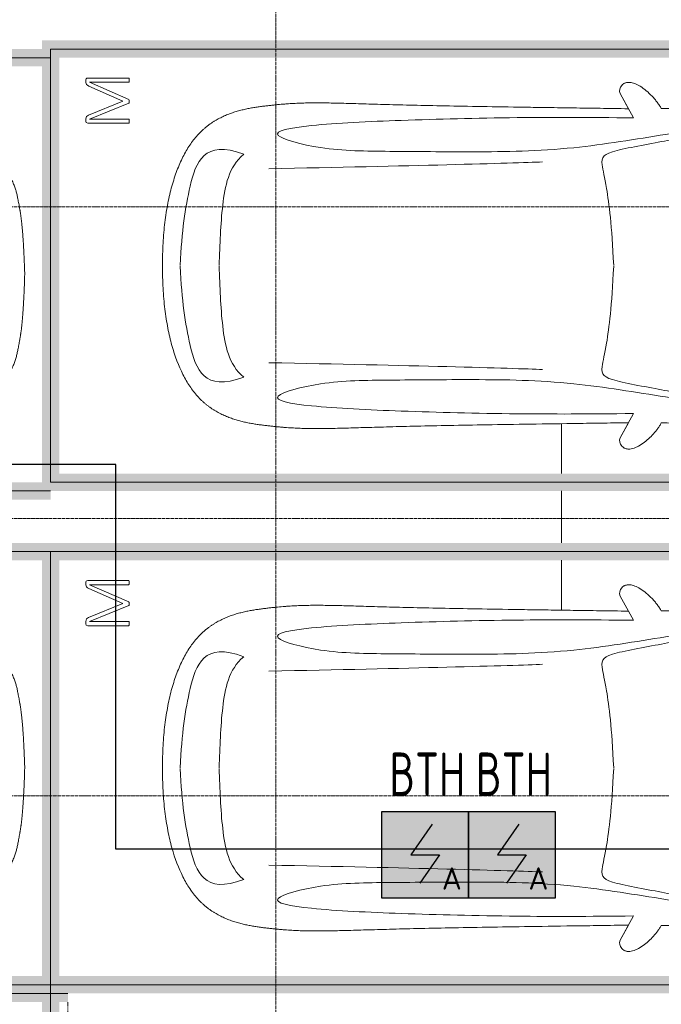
# Model space of a CAD drawing. Header units: millimetres. Extents: x -135639 to 224623, y -383017 to -59102.
# Tile 34 of 256: x 36716 to 40421, y -326419 to -320736. Entities that reach past the tile are written whole.
import ezdxf
from ezdxf.enums import TextEntityAlignment as Align

# ---------------------------------------------------------------- set-up
doc = ezdxf.new("R2010")
doc.units = ezdxf.units.MM
for name, pattern in [('CONTINOUS', [0]), ('Линия сетки', [25, 20, -2.5, 0, -2.5]), ('Невидимые', [5, 3, -2]), ('Штрих_3_3_', [6, 3, -3])]:
    doc.linetypes.add(name, pattern=pattern)
for name, color, linetype, lineweight in [('A-000-M_MASS', 7, 'Continuous', 18), ('C-953-M_PARKING', 7, 'Continuous', 18), ('C-953-MH_PARKING', 7, 'Невидимые', 18), ('S-160-M_FOUND', 7, 'Continuous', 18), ('Z-030-M_GRID', 7, 'Continuous', 9), ('ПС', 7, 'Continuous', 40), ('СС-011-ПОЖ-СИГНАЛИЗАЦИЯ', 1, 'Continuous', 30)]:
    doc.layers.add(name, color=color, linetype=linetype, lineweight=lineweight)
doc.styles.add('1111', font='isocpeur.ttf')

# ---------------------------------------------------------------- blocks, each defined once
blk = doc.blocks.new('A_PAR_Parking - M-V4-B2_-11_400_')
at = {"layer": 'C-953-M_PARKING', "true_color": 0xf7f9fb}
blk.add_hatch(color=7, dxfattribs=at).paths.add_polyline_path([(-1300, -2579.7), (-1300, -2650), (-1200, -2650), (-1200, 2600), (1200, 2600), (1200, -2650), (1300, -2650), (1300, 2700), (-1300, 2700), (-1300, -1886.4)])
at = {"layer": 'A-000-M_MASS', "color": 253, "true_color": 0xaaaaaa}
for p, q in [((-853.2, -716.7), (-993.1, -639.1)), ((-906.1, -687.4), (-993.1, -639.1)), ((853.2, -716.7), (993.1, -639.1)), ((993.1, -639.1), (906.1, -687.4))]:
    blk.add_line(p, q, dxfattribs=at)
for centre, start, end in [((-1010.2, -677.7), 66.0695, 136.5816), ((1010.2, -677.7), 43.4184, 113.9305)]:
    blk.add_arc(centre, 42.2, start, end, dxfattribs=at)
for points, knots in [([(0, 2003.8), (-45, 2003.7), (-131.8, 2001.4), (-251.9, 1990.7), (-361.8, 1973.6), (-494.8, 1942.4), (-606.8, 1899.6), (-686.2, 1853.3), (-726.1, 1824.5), (-753.4, 1801.8), (-773.8, 1781.9), (-788.8, 1765.5), (-799.4, 1753.1), (-809.5, 1740.4), (-818.9, 1727.5), (-827.7, 1714.4), (-836.1, 1701.2), (-843.9, 1687.9), (-851.2, 1674.4), (-857.9, 1660.8), (-864.3, 1647.2), (-870.2, 1633.6), (-875.7, 1619.8), (-880.7, 1606), (-885.4, 1592.2), (-889.8, 1578.4), (-893.7, 1564.6), (-897.4, 1550.8), (-900.7, 1537.2), (-903.9, 1523.6), (-906.6, 1510.1), (-909.2, 1496.6), (-911.6, 1483.4), (-913.8, 1470.2), (-915.7, 1457.2), (-917.5, 1444.4), (-919.2, 1431.8), (-920.9, 1419.4), (-922.8, 1403.2), (-925.1, 1383.5), (-927.6, 1360.8), (-929.8, 1338.8), (-931.7, 1317.6), (-934, 1290), (-936.3, 1256.7), (-938.2, 1217.6), (-939.4, 1178.6), (-940, 1138.8), (-940, 1097.3), (-939.6, 1053.4), (-938.7, 1006.6), (-937.5, 956.3), (-936, 902.1), (-934.3, 843.5), (-932.5, 780), (-929.8, 688.2), (-926.5, 558.6), (-922.7, 375.9), (-918.9, 163.4), (-914.9, -81.7), (-911.4, -315.4), (-908.5, -521.3), (-906.9, -630.9), (-906.1, -687.4)], [0, 0, 0, 0, 0.02381, 0.047619, 0.071429, 0.095238, 0.142857, 0.166667, 0.178571, 0.190476, 0.202381, 0.208333, 0.214286, 0.220238, 0.22619, 0.232143, 0.238095, 0.244048, 0.25, 0.255952, 0.261905, 0.267857, 0.27381, 0.279762, 0.285714, 0.291667, 0.297619, 0.303571, 0.309524, 0.315476, 0.321429, 0.327381, 0.333333, 0.339286, 0.345238, 0.35119, 0.357143, 0.363095, 0.369048, 0.380952, 0.392857, 0.404762, 0.416667, 0.428571, 0.452381, 0.47619, 0.5, 0.52381, 0.547619, 0.571429, 0.595238, 0.619048, 0.642857, 0.666667, 0.690476, 0.714286, 0.761905, 0.809524, 0.857143, 0.904762, 0.952381, 0.97619, 1, 1, 1, 1]), ([(906.1, -687.4), (906.9, -630.9), (908.5, -521.3), (910.7, -366.9), (912.8, -221.9), (915.6, -40.8), (918.9, 163.4), (922.7, 375.9), (926.5, 558.6), (929.8, 688.2), (932.5, 780), (935, 864.7), (937.7, 958.2), (939.4, 1038.8), (940, 1097.3), (940, 1138.8), (939.4, 1178.6), (938.2, 1217.6), (936.6, 1250.1), (934.9, 1276.7), (932.9, 1303.6), (930.5, 1331.5), (927.6, 1360.8), (925.1, 1383.5), (922.8, 1403.2), (920.9, 1419.4), (919.2, 1431.8), (917.5, 1444.4), (915.7, 1457.2), (913.8, 1470.2), (911.6, 1483.4), (909.2, 1496.6), (906.6, 1510.1), (903.9, 1523.6), (900.7, 1537.2), (897.4, 1550.8), (893.7, 1564.6), (889.8, 1578.4), (885.4, 1592.2), (880.7, 1606), (875.7, 1619.8), (870.2, 1633.6), (864.3, 1647.2), (857.9, 1660.8), (851.2, 1674.4), (843.9, 1687.9), (836.1, 1701.2), (827.7, 1714.4), (818.9, 1727.5), (809.5, 1740.4), (799.4, 1753.1), (788.8, 1765.5), (773.8, 1781.9), (753.4, 1801.8), (726.1, 1824.5), (686.2, 1853.3), (629.5, 1886.4), (550.8, 1921), (461.5, 1950.2), (361.8, 1973.6), (251.9, 1990.7), (131.8, 2001.4), (45, 2003.7), (0, 2003.8)], [0, 0, 0, 0, 0.02381, 0.047619, 0.071429, 0.095238, 0.142857, 0.190476, 0.238095, 0.285714, 0.309524, 0.333333, 0.380952, 0.428571, 0.452381, 0.47619, 0.5, 0.52381, 0.547619, 0.559524, 0.571429, 0.595238, 0.607143, 0.619048, 0.630952, 0.636905, 0.642857, 0.64881, 0.654762, 0.660714, 0.666667, 0.672619, 0.678571, 0.684524, 0.690476, 0.696429, 0.702381, 0.708333, 0.714286, 0.720238, 0.72619, 0.732143, 0.738095, 0.744048, 0.75, 0.755952, 0.761905, 0.767857, 0.77381, 0.779762, 0.785714, 0.791667, 0.797619, 0.809524, 0.821429, 0.833333, 0.857143, 0.880952, 0.904762, 0.928571, 0.952381, 0.97619, 1, 1, 1, 1]), ([(-643, 1534.6), (-731.6, 1765.4), (-468.2, 1854.8), (-203.3, 1891), (-1.9, 1901.6)], [0, 0, 0, 0, 0.867049, 1.684227, 1.684227, 1.684227, 1.684227]), ([(643, 1534.6), (731.6, 1765.4), (468.2, 1854.8), (203.3, 1891), (1.9, 1901.6)], [0, 0, 0, 0, 0.867049, 1.684227, 1.684227, 1.684227, 1.684227]), ([(-643, 1534.6), (-569.6, 1622.1), (-348.5, 1664.3), (-124, 1672.4), (-1.9, 1676.2)], [0, 0, 0, 0, 0.616728, 1.242165, 1.242165, 1.242165, 1.242165]), ([(643, 1534.6), (569.6, 1622.1), (348.5, 1664.3), (124, 1672.4), (1.9, 1676.2)], [0, 0, 0, 0, 0.616728, 1.242165, 1.242165, 1.242165, 1.242165]), ([(-908.3, -1105.9), (-792, -1130), (-753.2, -859.4), (-662.6, -332.1), (-655.4, 196.5), (-660.5, 684.2), (-662.6, 1068.4), (-763.9, 1442.7), (-816.5, 1156.9), (-841.5, 605.2), (-856.7, 17.5), (-856.5, -453.9), (-853.2, -716.7)], [0, 0, 0, 0, 1.013953, 2.476159, 4.172855, 5.704608, 7.082231, 8.244161, 9.589947, 11.154659, 12.917121, 14.362976, 14.362976, 14.362976, 14.362976]), ([(908.3, -1105.9), (792, -1130), (753.2, -859.4), (662.6, -332.1), (655.4, 196.5), (660.5, 684.2), (662.6, 1068.4), (763.9, 1442.7), (816.5, 1156.9), (841.5, 605.2), (856.7, 17.5), (856.5, -453.9), (853.2, -716.7)], [0, 0, 0, 0, 1.013953, 2.476159, 4.172855, 5.704608, 7.082231, 8.244161, 9.589947, 11.154659, 12.917121, 14.362976, 14.362976, 14.362976, 14.362976]), ([(-459.4, -2446), (-507.5, -2397.9), (-600.9, -2146.6), (-695.8, -1683.9), (-743.6, -1354.1), (-774.1, -1106.3), (-734.1, -996.4), (-659.8, -552.2), (-618, -522.3), (-447.3, -564.9), (-233.6, -590.3), (-1.9, -601.6)], [0, 0, 0, 0, 0.884172, 2.058368, 3.212407, 3.977765, 4.871213, 5.547774, 6.288901, 6.772879, 7.454401, 7.454401, 7.454401, 7.454401]), ([(459.4, -2446), (507.5, -2397.9), (600.9, -2146.6), (695.8, -1683.9), (743.6, -1354.1), (774.1, -1106.3), (734.1, -996.4), (659.8, -552.2), (618, -522.3), (447.3, -564.9), (233.6, -590.3), (1.9, -601.6)], [0, 0, 0, 0, 0.884172, 2.058368, 3.212407, 3.977765, 4.871213, 5.547774, 6.288901, 6.772879, 7.454401, 7.454401, 7.454401, 7.454401]), ([(-1040.9, -648.7), (-1044.8, -652.2), (-1049.7, -657.8), (-1054.1, -666.1), (-1056.4, -672.8), (-1057.9, -679.9), (-1058.6, -689.7), (-1057.4, -702.8), (-1052.9, -719.4), (-1043.2, -742.4), (-1025.9, -770.7), (-999.5, -802.9), (-970.5, -831.6), (-944.5, -852.7), (-923.4, -867.2), (-912.9, -873.5), (-907.6, -876.4)], [0, 0, 0, 0, 0.066667, 0.1, 0.133333, 0.166667, 0.2, 0.266667, 0.333333, 0.4, 0.533333, 0.65, 0.766667, 0.883333, 0.941667, 1, 1, 1, 1]), ([(907.6, -876.4), (913.6, -873), (925.6, -865.8), (943.7, -853.1), (961.5, -838.8), (984.6, -818.2), (1011.1, -789.9), (1035.9, -755.8), (1052.2, -723.5), (1057.8, -701.7), (1058.4, -688.2), (1058, -681.7), (1057.1, -675.4), (1055.3, -669.5), (1052.9, -663.7), (1048.7, -656.6), (1044.3, -651.7), (1040.9, -648.7)], [0, 0, 0, 0, 0.066667, 0.133333, 0.2, 0.266667, 0.4, 0.533333, 0.65, 0.766667, 0.795833, 0.825, 0.854167, 0.883333, 0.9125, 0.941667, 1, 1, 1, 1]), ([(-907.6, -876.4), (-907.6, -970.2), (-910.8, -1145), (-918.8, -1336.6), (-924.8, -1476.4), (-927.8, -1558.8), (-929.3, -1621.9), (-929.8, -1660.3), (-929.9, -1690.3), (-929.8, -1712.5), (-929.5, -1734.4), (-929, -1756), (-928.2, -1777.3), (-926.9, -1805.3), (-924.7, -1839.6), (-921, -1879.7), (-916.1, -1918.7), (-909.8, -1956.8), (-902.2, -1993.9), (-893.1, -2030.1), (-882.3, -2065.3), (-869.9, -2099.5), (-855.6, -2132.7), (-839.5, -2164.7), (-821.4, -2195.7), (-801.3, -2225.4), (-771.5, -2263.5), (-728.6, -2307.9), (-667.7, -2355.8), (-604, -2396.4), (-554, -2422.5), (-519.1, -2437.8), (-496.1, -2446.4), (-474.3, -2452.9), (-452.2, -2458.2), (-432, -2462.2), (-414, -2465.5), (-401.8, -2467.8), (-391.4, -2469.7), (-383.1, -2471.3), (-375.8, -2472.6), (-369.6, -2473.7), (-364.7, -2474.5), (-359.6, -2475.4), (-354.3, -2476.2), (-348.8, -2477.1), (-342.9, -2477.9), (-336.8, -2478.8), (-328.3, -2480), (-317.9, -2481.3), (-305.4, -2482.8), (-293.3, -2484.2), (-280.2, -2485.5), (-266.2, -2486.8), (-251.1, -2488.2), (-234.9, -2489.5), (-217.6, -2490.8), (-199, -2492.1), (-179.2, -2493.3), (-158.1, -2494.6), (-135.4, -2495.8), (-111.4, -2496.9), (-85.9, -2498), (-49.5, -2499.5), (-19.9, -2500.5), (0.9, -2501.1)], [0, 0, 0, 0, 0.081633, 0.163265, 0.204082, 0.244898, 0.265306, 0.285714, 0.295918, 0.306122, 0.316327, 0.326531, 0.336735, 0.346939, 0.367347, 0.387755, 0.408163, 0.428571, 0.44898, 0.469388, 0.489796, 0.510204, 0.530612, 0.55102, 0.571429, 0.591837, 0.612245, 0.653061, 0.693878, 0.734694, 0.77551, 0.795918, 0.816327, 0.836735, 0.857143, 0.877551, 0.887755, 0.897959, 0.903061, 0.908163, 0.913265, 0.915816, 0.918367, 0.920918, 0.923469, 0.92602, 0.928571, 0.931122, 0.933673, 0.938776, 0.942602, 0.946429, 0.950255, 0.954082, 0.957908, 0.961735, 0.965561, 0.969388, 0.973214, 0.977041, 0.980867, 0.984694, 0.98852, 0.992347, 1, 1, 1, 1]), ([(0.9, -2501.1), (14.8, -2500.7), (41.6, -2499.8), (79, -2498.3), (107.6, -2497.1), (129.2, -2496), (144.8, -2495.2), (159.7, -2494.4), (173.9, -2493.6), (187.6, -2492.8), (205, -2491.6), (221.3, -2490.5), (236.5, -2489.3), (247.5, -2488.4), (257.9, -2487.5), (267.8, -2486.6), (277.2, -2485.7), (289.3, -2484.5), (303.2, -2483), (315.9, -2481.5), (325.4, -2480.3), (332.1, -2479.4), (338.4, -2478.5), (344.6, -2477.7), (350.4, -2476.8), (357.8, -2475.6), (364.7, -2474.5), (371.2, -2473.4), (377.4, -2472.3), (384.7, -2471), (393, -2469.4), (403.4, -2467.5), (415.6, -2465.2), (429.1, -2462.7), (441.7, -2460.2), (453.5, -2457.8), (464.8, -2455.2), (475.8, -2452.4), (486.8, -2449.3), (501.5, -2444.6), (520.6, -2437.4), (546.8, -2425.9), (575.5, -2411.6), (605.9, -2394.8), (637.3, -2375.6), (679.2, -2347.3), (729.9, -2307.4), (781.3, -2254), (823.6, -2195.7), (857.7, -2132.6), (884.2, -2065.2), (910.5, -1970), (929.2, -1835.4), (931.7, -1681.2), (927.8, -1538.8), (921.6, -1386.8), (911.9, -1176.7), (907.6, -981.8), (907.6, -876.4)], [0, 0, 0, 0, 0.005102, 0.010204, 0.015306, 0.017857, 0.020408, 0.022959, 0.02551, 0.028061, 0.030612, 0.035714, 0.038265, 0.040816, 0.043367, 0.045918, 0.048469, 0.05102, 0.056122, 0.061224, 0.063776, 0.066327, 0.068878, 0.071429, 0.07398, 0.076531, 0.081633, 0.084184, 0.086735, 0.091837, 0.096939, 0.102041, 0.112245, 0.122449, 0.132653, 0.142857, 0.153061, 0.163265, 0.173469, 0.183673, 0.204082, 0.22449, 0.244898, 0.265306, 0.285714, 0.306122, 0.346939, 0.387755, 0.428571, 0.469388, 0.510204, 0.55102, 0.632653, 0.72449, 0.770408, 0.816327, 0.908163, 1, 1, 1, 1])]:
    blk.add_open_spline(points, degree=3, knots=knots, dxfattribs=at)
for points in [[(-599.3, -190.1), (-592, -24.4), (-575.2, 588.2), (-560, 1389.4)], [(599.3, -190.1), (592, -24.4), (575.2, 588.2), (560, 1389.4)]]:
    blk.add_open_spline(points, degree=3, dxfattribs=at)
at = {"layer": 'C-953-M_PARKING', "color": 253, "true_color": 0xaaaaaa}
for p, q in [((1250, 2650), (-1250, 2650)), ((-1250, 2650), (-1250, -2650)), ((1250, -2650), (1250, 2650)), ((833.1, 2445.9), (825.8, 2443.3)), ((846, 2445.9), (833.1, 2445.9)), ((854.6, 2444.9), (846, 2445.9)), ((861.1, 2441.8), (854.6, 2444.9)), ((1051.3, 2445.1), (1046.1, 2442.4)), ((1057.5, 2445.9), (1051.3, 2445.1)), ((1071.8, 2445.9), (1057.5, 2445.9)), ((1075.5, 2445.3), (1071.8, 2445.9)), ((1071.8, 2445.9), (1075.5, 2445.3)), ((1079, 2443.3), (1075.5, 2445.3)), ((1075.5, 2445.3), (1079, 2443.3)), ((825.8, 2443.3), (822.1, 2433.8)), ((822.1, 2433.8), (822.1, 2200.1)), ((846.5, 2200.1), (846.5, 2425.3)), ((846.5, 2425.3), (938, 2198.7)), ((865.9, 2436.9), (861.1, 2441.8)), ((869.4, 2430.3), (865.9, 2436.9)), ((950, 2231.9), (869.4, 2430.3)), ((1037.2, 2429.5), (950, 2231.9)), ((959.7, 2198.7), (1058.6, 2425.3)), ((1041.4, 2437.3), (1037.2, 2429.5)), ((1046.1, 2442.4), (1041.4, 2437.3)), ((1058.6, 2425.3), (1058.6, 2200.1)), ((1081.6, 2439.5), (1079, 2443.3)), ((1079, 2443.3), (1081.6, 2439.5)), ((1082.7, 2433.8), (1081.6, 2439.5)), ((1082.7, 2200.1), (1082.7, 2433.8)), ((822.1, 2200.1), (822.6, 2197.9)), ((822.6, 2197.9), (824.5, 2196.4)), ((824.5, 2196.4), (822.6, 2197.9)), ((824.5, 2196.4), (828.2, 2195.4)), ((828.2, 2195.4), (824.5, 2196.4)), ((828.2, 2195.4), (833.8, 2195)), ((833.8, 2195), (839.8, 2195.4)), ((839.8, 2195.4), (843.6, 2196.4)), ((843.6, 2196.4), (839.8, 2195.4)), ((843.6, 2196.4), (845.7, 2197.9)), ((845.7, 2197.9), (843.6, 2196.4)), ((845.7, 2197.9), (846.5, 2200.1)), ((938, 2198.7), (939, 2197.3)), ((939, 2197.3), (938, 2198.7)), ((939, 2197.3), (941, 2196.1)), ((941, 2196.1), (939, 2197.3)), ((941, 2196.1), (944.2, 2195.3)), ((944.2, 2195.3), (941, 2196.1)), ((944.2, 2195.3), (948.9, 2195)), ((948.9, 2195), (944.2, 2195.3)), ((948.9, 2195), (953.2, 2195.3)), ((953.2, 2195.3), (948.9, 2195)), ((953.2, 2195.3), (956.4, 2196.1)), ((956.4, 2196.1), (953.2, 2195.3)), ((956.4, 2196.1), (958.5, 2197.3)), ((958.5, 2197.3), (956.4, 2196.1)), ((958.5, 2197.3), (959.7, 2198.7)), ((959.7, 2198.7), (958.5, 2197.3)), ((1058.6, 2200.1), (1059.2, 2197.9)), ((1059.2, 2197.9), (1061.1, 2196.4)), ((1061.1, 2196.4), (1059.2, 2197.9)), ((1061.1, 2196.4), (1064.9, 2195.4)), ((1064.9, 2195.4), (1061.1, 2196.4)), ((1064.9, 2195.4), (1070.4, 2195)), ((1070.4, 2195), (1076.3, 2195.4)), ((1076.3, 2195.4), (1080, 2196.4)), ((1080, 2196.4), (1076.3, 2195.4)), ((1080, 2196.4), (1082.1, 2197.9)), ((1082.1, 2197.9), (1080, 2196.4)), ((1082.1, 2197.9), (1082.7, 2200.1)), ((1082.7, 2200.1), (1082.1, 2197.9))]:
    blk.add_line(p, q, dxfattribs=at)
blk = doc.blocks.new('A_PAR_Parking - M_Зависимые-V26-B2_-11_400_')
at = {"layer": 'C-953-M_PARKING', "true_color": 0xf7f9fb}
blk.add_hatch(color=7, dxfattribs=at).paths.add_polyline_path([(-1300, -2650), (-1200, -2650), (-1200, 2600), (1200, 2600), (1200, -2650), (1300, -2650), (1300, 2700), (-1208.4, 2700), (-1300, 2617.2), (-1300, -2190.4)])
at = {"layer": 'C-953-M_PARKING', "color": 253, "true_color": 0xaaaaaa}
blk.add_line((1250, -2650), (1250, 2650), dxfattribs=at)
at = {"layer": 'C-953-MH_PARKING', "color": 253, "linetype": 'Штрих_3_3_', "true_color": 0xaaaaaa}
blk.add_line((-1150, -2650), (1200, -2650), dxfattribs=at)
blk = doc.blocks.new('A_PAR_Parking - M_Зависимые-V27-B2_-11_400_')
at = {"layer": 'C-953-M_PARKING', "true_color": 0xf7f9fb}
blk.add_hatch(color=7, dxfattribs=at).paths.add_polyline_path([(-1300, -1597.1), (-1300, -2650), (-1200, -2650), (-1200, 2600), (1200, 2600), (1200, -2650), (1300, -2650), (1300, 150), (1240, 150), (1240, 1150), (1300, 1150), (1300, 2700), (-1300, 2700), (-1300, -903.9)])
at = {"layer": 'A-000-M_MASS', "color": 253, "true_color": 0xaaaaaa}
for points, knots in [([(-907.6, -876.4), (-907.6, -970.2), (-910.8, -1145), (-918.8, -1336.6), (-924.8, -1476.4), (-927.8, -1558.8), (-929.3, -1621.9), (-929.8, -1660.3), (-929.9, -1690.3), (-929.8, -1712.5), (-929.5, -1734.4), (-929, -1756), (-928.2, -1777.3), (-926.9, -1805.3), (-924.7, -1839.6), (-921, -1879.7), (-916.1, -1918.7), (-909.8, -1956.8), (-902.2, -1993.9), (-893.1, -2030.1), (-882.3, -2065.3), (-869.9, -2099.5), (-855.6, -2132.7), (-839.5, -2164.7), (-821.4, -2195.7), (-801.3, -2225.4), (-771.5, -2263.5), (-728.6, -2307.9), (-667.7, -2355.8), (-604, -2396.4), (-554, -2422.5), (-519.1, -2437.8), (-496.1, -2446.4), (-474.3, -2452.9), (-452.2, -2458.2), (-432, -2462.2), (-414, -2465.5), (-401.8, -2467.8), (-391.4, -2469.7), (-383.1, -2471.3), (-375.8, -2472.6), (-369.6, -2473.7), (-364.7, -2474.5), (-359.6, -2475.4), (-354.3, -2476.2), (-348.8, -2477.1), (-342.9, -2477.9), (-336.8, -2478.8), (-328.3, -2480), (-317.9, -2481.3), (-305.4, -2482.8), (-293.3, -2484.2), (-280.2, -2485.5), (-266.2, -2486.8), (-251.1, -2488.2), (-234.9, -2489.5), (-217.6, -2490.8), (-199, -2492.1), (-179.2, -2493.3), (-158.1, -2494.6), (-135.4, -2495.8), (-111.4, -2496.9), (-85.9, -2498), (-49.5, -2499.5), (-19.9, -2500.5), (0.9, -2501.1)], [0, 0, 0, 0, 0.081633, 0.163265, 0.204082, 0.244898, 0.265306, 0.285714, 0.295918, 0.306122, 0.316327, 0.326531, 0.336735, 0.346939, 0.367347, 0.387755, 0.408163, 0.428571, 0.44898, 0.469388, 0.489796, 0.510204, 0.530612, 0.55102, 0.571429, 0.591837, 0.612245, 0.653061, 0.693878, 0.734694, 0.77551, 0.795918, 0.816327, 0.836735, 0.857143, 0.877551, 0.887755, 0.897959, 0.903061, 0.908163, 0.913265, 0.915816, 0.918367, 0.920918, 0.923469, 0.92602, 0.928571, 0.931122, 0.933673, 0.938776, 0.942602, 0.946429, 0.950255, 0.954082, 0.957908, 0.961735, 0.965561, 0.969388, 0.973214, 0.977041, 0.980867, 0.984694, 0.98852, 0.992347, 1, 1, 1, 1]), ([(0.9, -2501.1), (14.8, -2500.7), (41.6, -2499.8), (79, -2498.3), (107.6, -2497.1), (129.2, -2496), (144.8, -2495.2), (159.7, -2494.4), (173.9, -2493.6), (187.6, -2492.8), (205, -2491.6), (221.3, -2490.5), (236.5, -2489.3), (247.5, -2488.4), (257.9, -2487.5), (267.8, -2486.6), (277.2, -2485.7), (289.3, -2484.5), (303.2, -2483), (315.9, -2481.5), (325.4, -2480.3), (332.1, -2479.4), (338.4, -2478.5), (344.6, -2477.7), (350.4, -2476.8), (357.8, -2475.6), (364.7, -2474.5), (371.2, -2473.4), (377.4, -2472.3), (384.7, -2471), (393, -2469.4), (403.4, -2467.5), (415.6, -2465.2), (429.1, -2462.7), (441.7, -2460.2), (453.5, -2457.8), (464.8, -2455.2), (475.8, -2452.4), (486.8, -2449.3), (501.5, -2444.6), (520.6, -2437.4), (546.8, -2425.9), (575.5, -2411.6), (605.9, -2394.8), (637.3, -2375.6), (679.2, -2347.3), (729.9, -2307.4), (781.3, -2254), (823.6, -2195.7), (857.7, -2132.6), (884.2, -2065.2), (910.5, -1970), (929.2, -1835.4), (931.7, -1681.2), (927.8, -1538.8), (921.6, -1386.8), (911.9, -1176.7), (907.6, -981.8), (907.6, -876.4)], [0, 0, 0, 0, 0.005102, 0.010204, 0.015306, 0.017857, 0.020408, 0.022959, 0.02551, 0.028061, 0.030612, 0.035714, 0.038265, 0.040816, 0.043367, 0.045918, 0.048469, 0.05102, 0.056122, 0.061224, 0.063776, 0.066327, 0.068878, 0.071429, 0.07398, 0.076531, 0.081633, 0.084184, 0.086735, 0.091837, 0.096939, 0.102041, 0.112245, 0.122449, 0.132653, 0.142857, 0.153061, 0.163265, 0.173469, 0.183673, 0.204082, 0.22449, 0.244898, 0.265306, 0.285714, 0.306122, 0.346939, 0.387755, 0.428571, 0.469388, 0.510204, 0.55102, 0.632653, 0.72449, 0.770408, 0.816327, 0.908163, 1, 1, 1, 1])]:
    blk.add_open_spline(points, degree=3, knots=knots, dxfattribs=at)
at = {"layer": 'C-953-M_PARKING', "color": 253, "true_color": 0xaaaaaa}
for p, q in [((-1250, 2650), (-1250, -2650)), ((1250, -2650), (1250, 2650))]:
    blk.add_line(p, q, dxfattribs=at)
blk = doc.blocks.new('135_SLK_GD_AR_rvt-1-B2_-11_400_')
at = {"layer": 'C-953-M_PARKING', "color": 253, "lineweight": 18, "true_color": 0xaaaaaa, "rotation": 89.99999999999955}
for name, p in [('A_PAR_Parking - M_Зависимые-V27-B2_-11_400_', (42800, 39510)), ('A_PAR_Parking - M-V4-B2_-11_400_', (48100, 39560)), ('A_PAR_Parking - M_Зависимые-V27-B2_-11_400_', (42800, 36660)), ('A_PAR_Parking - M-V4-B2_-11_400_', (48100, 36660)), ('A_PAR_Parking - M_Зависимые-V26-B2_-11_400_', (42900, 34110)), ('A_PAR_Parking - M-V4-B2_-11_400_', (48100, 34160))]:
    blk.add_blockref(name, p, dxfattribs=at)
blk = doc.blocks.new('135_SLK_GD_KR_rvt-1-B2_-11_400_')
at = {"layer": 'S-160-M_FOUND', "color": 253, "true_color": 0xaaaaaa}
for p, q in [((48400, 38648.3), (48400, 38360)), ((48400, 38260), (48400, 37960)), ((48400, 37860), (48400, 37571.7))]:
    blk.add_line(p, q, dxfattribs=at)
blk = doc.blocks.new('-2 этаж')
at = {"layer": 'Z-030-M_GRID', "color": 253, "linetype": 'Линия сетки', "true_color": 0xaaaaaa}
for p, q in [((305842.3, -369625.5), (305842.3, -260674.5)), ((415041.5, -310027.3), (255411.7, -310027.3)), ((415041.7, -311827.3), (255411.9, -311827.3)), ((415041.7, -313427.3), (255411.9, -313427.3))]:
    blk.add_line(p, q, dxfattribs=at)
at = {"lineweight": 5}
for name in ['135_SLK_GD_KR_rvt-1-B2_-11_400_', '135_SLK_GD_AR_rvt-1-B2_-11_400_']:
    blk.add_blockref(name, (259092.3, -349927.3), dxfattribs=at)
blk = doc.blocks.new('*U4706')
at = {"lineweight": 35, "true_color": 0xffffff}
h = blk.add_hatch(color=7, dxfattribs=at)
h.dxf.hatch_style = 1
h.paths.add_polyline_path([(0, 499.6), (0, 0), (499.6, 0), (499.6, 499.6)])
at = {"color": 1, "linetype": 'ByBlock', "lineweight": -2}
for p, q in [((289.5, 426.3), (166.9, 249.8)), ((166.9, 249.8), (332.7, 249.8)), ((332.7, 249.8), (219.3, 86.3))]:
    blk.add_line(p, q, dxfattribs=at)
at = {"color": 1, "linetype": 'ByBlock', "lineweight": -2, "ltscale": 0.1}
blk.add_lwpolyline([(0, 499.6), (499.6, 499.6), (499.6, 0), (0, 0)], close=True, dxfattribs=at)
at = {"color": 1, "linetype": 'ByBlock', "lineweight": -2, "ltscale": 1000, "style": '1111'}
blk.add_text('A', height=128.1, dxfattribs=at).set_placement((403.4, 49.2), align=Align.CENTER)
at = {"color": 0, "linetype": 'ByBlock', "lineweight": -2, "style": '1111'}
blk.add_attdef('INDEX', (-63.3, -234.7), '', height=125, dxfattribs=at)
at = {"color": 0, "linetype": 'ByBlock', "lineweight": -2, "style": '1111', "flags": 1}
for tag, p in [('NAME_DEVICE', (-64.1, -421.2)), ('NUM_POM', (-81.6, -847))]:
    blk.add_attdef(tag, p, '', height=125, dxfattribs=at)
at = {"color": 0, "linetype": 'ByBlock', "lineweight": -2, "style": '1111', "width": 0.7}
blk.add_attdef('NUM_DEVICE', (-64.1, -629.5), '', height=125, dxfattribs=at)

msp = doc.modelspace()

# ---------------------------------------------------------------- linework, layer by layer
at = {"layer": 'СС-011-ПОЖ-СИГНАЛИЗАЦИЯ', "lineweight": 30}
msp.add_lwpolyline([(46400.3, -326288), (43778.4, -326288), (43778.4, -325522.9), (37270.7, -325522.9), (37270.7, -323303.3), (32979.9, -323303.3)], dxfattribs=at)

# ---------------------------------------------------------------- block references
at = {"color": 0}
msp.add_blockref('-2 этаж', (-267647.8, -11788.6), dxfattribs=at)
at = {"layer": 'ПС', "color": 7, "linetype": 'CONTINOUS', "lineweight": 30, "ltscale": 100}
ref = msp.add_blockref('*U4706', (38808, -325806.3), dxfattribs=dict(at, xscale=1.000736, yscale=1.000736, zscale=1.000736))
ref.add_attrib('NUM_DEVICE', 'BTH', dxfattribs={"layer": '0', "color": 0, "linetype": 'ByBlock', "lineweight": -2, "ltscale": 100, "height": 250.18, "style": '1111', "width": 0.7}).set_placement((39069.7, -325215.8), align=Align.CENTER)
ref = msp.add_blockref('*U4706', (39307.9, -325806.3), dxfattribs=dict(at, xscale=1.000736, yscale=1.000736, zscale=1.000736))
ref.add_attrib('NUM_DEVICE', 'BTH', dxfattribs={"layer": '0', "color": 0, "linetype": 'ByBlock', "lineweight": -2, "ltscale": 100, "height": 250.18, "style": '1111', "width": 0.7}).set_placement((39569.7, -325215.8), align=Align.CENTER)

doc.saveas('drawing.dxf')
